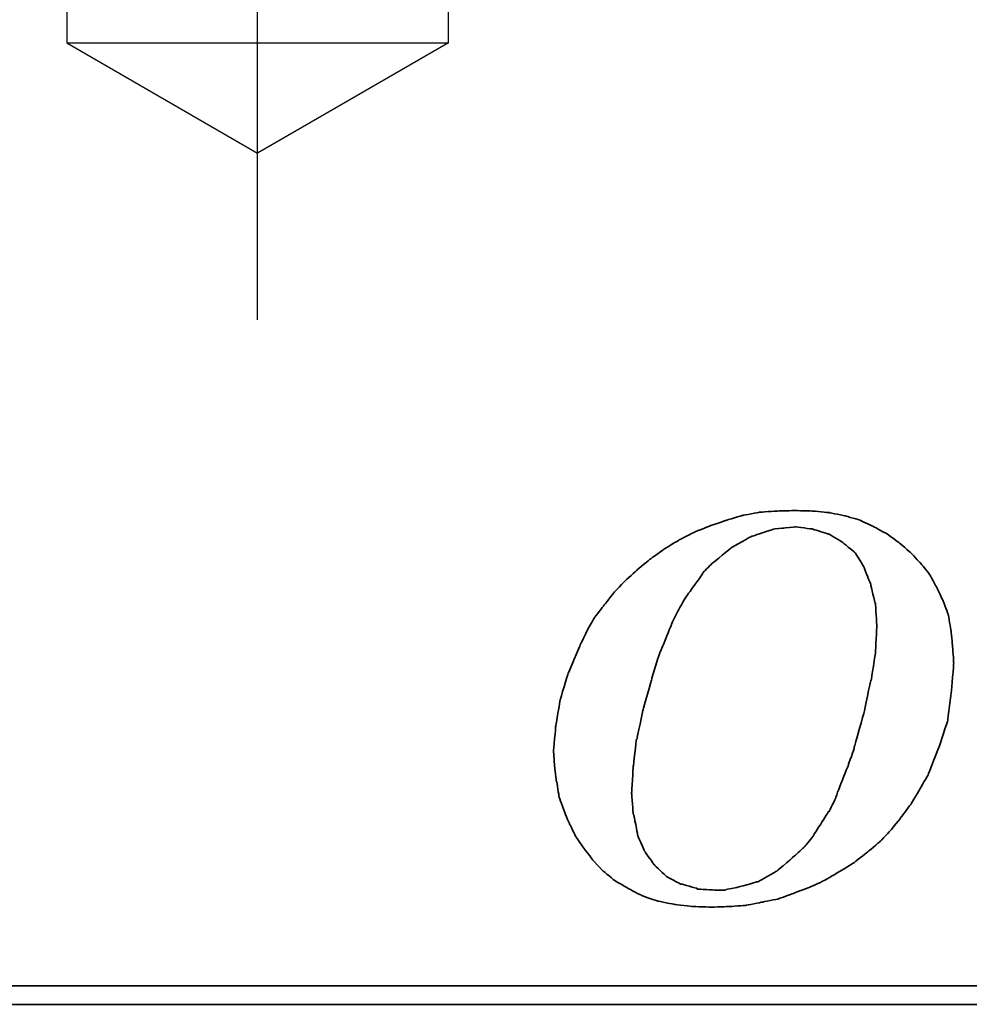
# Model space of a CAD drawing. Header units: millimetres. Extents: x -227 to 3135, y -1502 to 860.
# Tile 135 of 256: x 23 to 33, y -927 to -916. Entities that reach past the tile are written whole.
import ezdxf
from ezdxf.lldxf.tags import DXFTag

# ---------------------------------------------------------------- set-up
doc = ezdxf.new("R2010")
doc.units = ezdxf.units.MM
doc.layers.add('2', color=7, linetype='CONTINUOUS', true_color=0xffffff)
doc.layers.add('DIM', color=4, linetype='CONTINUOUS')
doc.layers.add('layer 1', color=7, linetype='CONTINUOUS')
tags = doc.linetypes.add('DASHED', pattern=[25.72, 12.86, -12.86]).pattern_tags.tags
tags[6:7] = [DXFTag(74, 4), DXFTag(75, 0), DXFTag(340, '0'), DXFTag(46, 0.0), DXFTag(50, 0.0), DXFTag(44, 0.0), DXFTag(45, 0.0)]
tags[4:5] = [DXFTag(74, 4), DXFTag(75, 0), DXFTag(340, '0'), DXFTag(46, 0.0), DXFTag(50, 0.0), DXFTag(44, 0.0), DXFTag(45, 0.0)]

# ---------------------------------------------------------------- blocks, each defined once
blk = doc.blocks.new('TBI MOTION logo(完整正式版)')
at = {"layer": 'layer 1', "color": 22, "lineweight": 35}
for points, knots in [([(-11.34375, -6.98375), (-11.34375, -6.98375), (-10.91375, -7.43875), (-10.91375, -7.43875), (-10.91375, -7.43875), (-10.91375, -7.43875), (-10.38625, -7.87125), (-10.38625, -7.87125), (-10.38625, -7.87125), (-10.38625, -7.87125), (-9.81125, -8.20375), (-9.81125, -8.20375), (-9.81125, -8.20375), (-9.81125, -8.20375), (-9.21125, -8.51875), (-9.21125, -8.51875), (-9.21125, -8.51875), (-9.21125, -8.51875), (-8.51625, -8.75875), (-8.51625, -8.75875), (-8.51625, -8.75875), (-8.51625, -8.75875), (-7.77125, -8.90375), (-7.77125, -8.90375), (-7.77125, -8.90375), (-7.77125, -8.90375), (-6.97875, -8.99875), (-6.97875, -8.99875), (-6.97875, -8.99875), (-6.97875, -8.99875), (-6.14125, -9.02375), (-6.14125, -9.02375), (-6.14125, -9.02375), (-6.14125, -9.02375), (-5.37125, -8.99875), (-5.37125, -8.99875), (-5.37125, -8.99875), (-5.37125, -8.99875), (-4.65375, -8.94875), (-4.65375, -8.94875), (-4.65375, -8.94875), (-4.65375, -8.94875), (-3.93375, -8.80625), (-3.93375, -8.80625), (-3.93375, -8.80625), (-3.93375, -8.80625), (-3.21375, -8.66375), (-3.21375, -8.66375), (-3.21375, -8.66375), (-3.21375, -8.66375), (-2.49375, -8.39875), (-2.49375, -8.39875), (-2.49375, -8.39875), (-2.49375, -8.39875), (-1.79875, -8.13375), (-1.79875, -8.13375), (-1.79875, -8.13375), (-1.79875, -8.13375), (-1.17375, -7.84375), (-1.17375, -7.84375), (-1.17375, -7.84375), (-1.17375, -7.84375), (-0.52375, -7.46375), (-0.52375, -7.46375), (-0.52375, -7.46375), (-0.52375, -7.46375), (0.10124, -7.07875), (0.10124, -7.07875), (0.10124, -7.07875), (0.10124, -7.07875), (0.67625, -6.62375), (0.67625, -6.62375), (0.67625, -6.62375), (0.67625, -6.62375), (1.24874, -6.14375), (1.24874, -6.14375), (1.24874, -6.14375), (1.24874, -6.14375), (1.72874, -5.64125), (1.72874, -5.64125), (1.72874, -5.64125), (1.72874, -5.64125), (2.18624, -5.06375), (2.18624, -5.06375), (2.18624, -5.06375), (2.18624, -5.06375), (2.61625, -4.48874), (2.61625, -4.48874), (2.61625, -4.48874), (2.61625, -4.48874), (3.00125, -3.83874), (3.00125, -3.83874), (3.00125, -3.83874), (3.00125, -3.83874), (3.36124, -3.21374), (3.36124, -3.21374), (3.36124, -3.21374), (3.36124, -3.21374), (3.84374, -1.99125), (3.84374, -1.99125), (3.84374, -1.99125), (3.84374, -1.99125), (4.22625, -0.81875), (4.22625, -0.81875), (4.22625, -0.81875), (4.22625, -0.81875), (4.39125, 0.45624), (4.39125, 0.45624), (4.39125, 0.45624), (4.39125, 0.45624), (4.48874, 1.70124), (4.48874, 1.70124), (4.48874, 1.70124), (4.48874, 1.70124), (4.43874, 2.44625), (4.43874, 2.44625), (4.43874, 2.44625), (4.43874, 2.44625), (4.36874, 3.14125), (4.36874, 3.14125), (4.36874, 3.14125), (4.36874, 3.14125), (4.25125, 3.81125), (4.25125, 3.81125), (4.25125, 3.81125), (4.25125, 3.81125), (4.03124, 4.41125), (4.03124, 4.41125), (4.03124, 4.41125), (4.03124, 4.41125), (3.74374, 5.01125), (3.74374, 5.01125), (3.74374, 5.01125), (3.74374, 5.01125), (3.43124, 5.58875), (3.43124, 5.58875), (3.43124, 5.58875), (3.43124, 5.58875), (3.02625, 6.09125), (3.02625, 6.09125), (3.02625, 6.09125), (3.02625, 6.09125), (2.59374, 6.54875), (2.59374, 6.54875), (2.59374, 6.54875), (2.59374, 6.54875), (2.09124, 6.98125), (2.09124, 6.98125), (2.09124, 6.98125), (2.09124, 6.98125), (1.56124, 7.36625), (1.56124, 7.36625), (1.56124, 7.36625), (1.56124, 7.36625), (0.98624, 7.67625), (0.98624, 7.67625), (0.98624, 7.67625), (0.98624, 7.67625), (0.38624, 7.96375), (0.38624, 7.96375), (0.38624, 7.96375), (0.38624, 7.96375), (-0.25875, 8.15625), (-0.25875, 8.15625), (-0.25875, 8.15625), (-0.25875, 8.15625), (-0.98125, 8.30125), (-0.98125, 8.30125), (-0.98125, 8.30125), (-0.98125, 8.30125), (-1.70124, 8.37125), (-1.70124, 8.37125), (-1.70124, 8.37125), (-1.70124, 8.37125), (-2.49375, 8.39624), (-2.49375, 8.39624), (-2.49375, 8.39624), (-2.49375, 8.39624), (-3.28625, 8.37125), (-3.28625, 8.37125), (-3.28625, 8.37125), (-3.28625, 8.37125), (-4.05125, 8.32125), (-4.05125, 8.32125), (-4.05125, 8.32125), (-4.05125, 8.32125), (-4.77375, 8.18125), (-4.77375, 8.18125), (-4.77375, 8.18125), (-4.77375, 8.18125), (-5.51625, 7.96375), (-5.51625, 7.96375), (-5.51625, 7.96375), (-5.51625, 7.96375), (-6.21125, 7.72625), (-6.21125, 7.72625), (-6.21125, 7.72625), (-6.21125, 7.72625), (-6.92875, 7.43625), (-6.92875, 7.43625), (-6.92875, 7.43625), (-6.92875, 7.43625), (-7.57875, 7.10125), (-7.57875, 7.10125), (-7.57875, 7.10125), (-7.57875, 7.10125), (-8.24875, 6.69125), (-8.24875, 6.69125), (-8.24875, 6.69125), (-8.24875, 6.69125), (-8.84875, 6.26125), (-8.84875, 6.26125), (-8.84875, 6.26125), (-8.84875, 6.26125), (-9.42625, 5.78125), (-9.42625, 5.78125), (-9.42625, 5.78125), (-9.42625, 5.78125), (-9.95375, 5.30125), (-9.95375, 5.30125), (-9.95375, 5.30125), (-9.95375, 5.30125), (-10.43375, 4.79624), (-10.43375, 4.79624), (-10.43375, 4.79624), (-10.43375, 4.79624), (-10.88875, 4.22125), (-10.88875, 4.22125), (-10.88875, 4.22125), (-10.88875, 4.22125), (-11.29875, 3.69375), (-11.29875, 3.69375), (-11.29875, 3.69375), (-11.29875, 3.69375), (-11.63375, 3.09125), (-11.63375, 3.09125), (-11.63375, 3.09125), (-11.63375, 3.09125), (-11.91875, 2.49625), (-11.91875, 2.49625), (-11.91875, 2.49625), (-11.91875, 2.49625), (-12.44875, 1.24625), (-12.44875, 1.24625), (-12.44875, 1.24625), (-12.44875, 1.24625), (-12.80875, 0.06874), (-12.80875, 0.06874), (-12.80875, 0.06874), (-12.80875, 0.06874), (-12.99875, -1.07875), (-12.99875, -1.07875), (-12.99875, -1.07875), (-12.99875, -1.07875), (-13.09375, -2.18375), (-13.09375, -2.18375), (-13.09375, -2.18375), (-13.09375, -2.18375), (-13.04875, -2.85375), (-13.04875, -2.85375), (-13.04875, -2.85375), (-13.04875, -2.85375), (-12.97375, -3.50375), (-12.97375, -3.50375), (-12.97375, -3.50375), (-12.97375, -3.50375), (-12.95375, -3.50375), (-12.95375, -3.50375), (-12.95375, -3.50375), (-12.95375, -3.50375), (-12.85375, -4.17375), (-12.85375, -4.17375), (-12.85375, -4.17375), (-12.85375, -4.17375), (-12.63875, -4.77624), (-12.63875, -4.77624), (-12.63875, -4.77624), (-12.63875, -4.77624), (-12.39875, -5.35125), (-12.39875, -5.35125), (-12.39875, -5.35125), (-12.39875, -5.35125), (-12.11375, -5.92875), (-12.11375, -5.92875), (-12.11375, -5.92875), (-12.11375, -5.92875), (-11.75375, -6.45375), (-11.75375, -6.45375), (-11.75375, -6.45375), (-11.75375, -6.45375), (-11.34375, -6.98375), (-11.34375, -6.98375)], [0, 0, 0, 0, 0.01369863, 0.01369863, 0.01369863, 0.01369864, 0.02739726, 0.02739726, 0.02739726, 0.02739727, 0.04109589, 0.04109589, 0.04109589, 0.0410959, 0.05479452, 0.05479452, 0.05479452, 0.05479453, 0.06849315, 0.06849315, 0.06849315, 0.06849316, 0.08219178, 0.08219178, 0.08219178, 0.08219179, 0.09589041, 0.09589041, 0.09589041, 0.09589042, 0.10958904, 0.10958904, 0.10958904, 0.10958905, 0.12328767, 0.12328767, 0.12328767, 0.12328768, 0.1369863, 0.1369863, 0.1369863, 0.13698631, 0.15068493, 0.15068493, 0.15068493, 0.15068494, 0.16438356, 0.16438356, 0.16438356, 0.16438357, 0.17808219, 0.17808219, 0.17808219, 0.1780822, 0.19178082, 0.19178082, 0.19178082, 0.19178083, 0.20547945, 0.20547945, 0.20547945, 0.20547946, 0.21917808, 0.21917808, 0.21917808, 0.21917809, 0.23287671, 0.23287671, 0.23287671, 0.23287672, 0.24657534, 0.24657534, 0.24657534, 0.24657535, 0.26027397, 0.26027397, 0.26027397, 0.26027398, 0.2739726, 0.2739726, 0.2739726, 0.27397261, 0.28767123, 0.28767123, 0.28767123, 0.28767124, 0.30136986, 0.30136986, 0.30136986, 0.30136987, 0.31506849, 0.31506849, 0.31506849, 0.3150685, 0.32876712, 0.32876712, 0.32876712, 0.32876713, 0.34246575, 0.34246575, 0.34246575, 0.34246576, 0.35616438, 0.35616438, 0.35616438, 0.35616439, 0.36986301, 0.36986301, 0.36986301, 0.36986302, 0.38356164, 0.38356164, 0.38356164, 0.38356165, 0.39726027, 0.39726027, 0.39726027, 0.39726028, 0.4109589, 0.4109589, 0.4109589, 0.41095891, 0.42465753, 0.42465753, 0.42465753, 0.42465754, 0.43835616, 0.43835616, 0.43835616, 0.43835617, 0.45205479, 0.45205479, 0.45205479, 0.4520548, 0.46575342, 0.46575342, 0.46575342, 0.46575343, 0.47945205, 0.47945205, 0.47945205, 0.47945206, 0.49315068, 0.49315068, 0.49315068, 0.49315069, 0.50684932, 0.50684932, 0.50684932, 0.50684933, 0.52054795, 0.52054795, 0.52054795, 0.52054796, 0.53424658, 0.53424658, 0.53424658, 0.53424659, 0.54794521, 0.54794521, 0.54794521, 0.54794522, 0.56164384, 0.56164384, 0.56164384, 0.56164385, 0.57534247, 0.57534247, 0.57534247, 0.57534248, 0.5890411, 0.5890411, 0.5890411, 0.58904111, 0.60273973, 0.60273973, 0.60273973, 0.60273974, 0.61643836, 0.61643836, 0.61643836, 0.61643837, 0.63013699, 0.63013699, 0.63013699, 0.630137, 0.64383562, 0.64383562, 0.64383562, 0.64383563, 0.65753425, 0.65753425, 0.65753425, 0.65753426, 0.67123288, 0.67123288, 0.67123288, 0.67123289, 0.68493151, 0.68493151, 0.68493151, 0.68493152, 0.69863014, 0.69863014, 0.69863014, 0.69863015, 0.71232877, 0.71232877, 0.71232877, 0.71232878, 0.7260274, 0.7260274, 0.7260274, 0.72602741, 0.73972603, 0.73972603, 0.73972603, 0.73972604, 0.75342466, 0.75342466, 0.75342466, 0.75342467, 0.76712329, 0.76712329, 0.76712329, 0.7671233, 0.78082192, 0.78082192, 0.78082192, 0.78082193, 0.79452055, 0.79452055, 0.79452055, 0.79452056, 0.80821918, 0.80821918, 0.80821918, 0.80821919, 0.82191781, 0.82191781, 0.82191781, 0.82191782, 0.83561644, 0.83561644, 0.83561644, 0.83561645, 0.84931507, 0.84931507, 0.84931507, 0.84931508, 0.8630137, 0.8630137, 0.8630137, 0.86301371, 0.87671233, 0.87671233, 0.87671233, 0.87671234, 0.89041096, 0.89041096, 0.89041096, 0.89041097, 0.90410959, 0.90410959, 0.90410959, 0.9041096, 0.91780822, 0.91780822, 0.91780822, 0.91780823, 0.93150685, 0.93150685, 0.93150685, 0.93150686, 0.94520548, 0.94520548, 0.94520548, 0.94520549, 0.95890411, 0.95890411, 0.95890411, 0.95890412, 0.97260274, 0.97260274, 0.97260274, 0.97260275, 0.98630137, 0.98630137, 0.98630137, 0.98630138, 1, 1, 1, 1]), ([(-8.77875, 1.03124), (-8.77875, 1.03124), (-8.51625, 1.89625), (-8.51625, 1.89625), (-8.51625, 1.89625), (-8.51625, 1.89625), (-8.20375, 2.66375), (-8.20375, 2.66375), (-8.20375, 2.66375), (-8.20375, 2.66375), (-7.91625, 3.38125), (-7.91625, 3.38125), (-7.91625, 3.38125), (-7.91625, 3.38125), (-7.91625, 3.40624), (-7.91625, 3.40624), (-7.91625, 3.40624), (-7.91625, 3.40624), (-7.57875, 4.07624), (-7.57875, 4.07624), (-7.57875, 4.07624), (-7.57875, 4.07624), (-7.24375, 4.65125), (-7.24375, 4.65125), (-7.24375, 4.65125), (-7.24375, 4.65125), (-7.21875, 4.65125), (-7.21875, 4.65125), (-7.21875, 4.65125), (-7.21875, 4.65125), (-7.21875, 4.67624), (-7.21875, 4.67624), (-7.21875, 4.67624), (-7.21875, 4.67624), (-6.83625, 5.20375), (-6.83625, 5.20375), (-6.83625, 5.20375), (-6.83625, 5.20375), (-6.49875, 5.68625), (-6.49875, 5.68625), (-6.49875, 5.68625), (-6.49875, 5.68625), (-6.49875, 5.70625), (-6.49875, 5.70625), (-6.49875, 5.70625), (-6.49875, 5.70625), (-6.11625, 6.09125), (-6.11625, 6.09125), (-6.11625, 6.09125), (-6.11625, 6.09125), (-6.09125, 6.09125), (-6.09125, 6.09125), (-6.09125, 6.09125), (-6.09125, 6.09125), (-5.27375, 6.76625), (-5.27375, 6.76625), (-5.27375, 6.76625), (-5.27375, 6.76625), (-5.24875, 6.76625), (-5.24875, 6.76625), (-5.24875, 6.76625), (-5.24875, 6.76625), (-5.24875, 6.78625), (-5.24875, 6.78625), (-5.24875, 6.78625), (-5.24875, 6.78625), (-4.38875, 7.26624), (-4.38875, 7.26624), (-4.38875, 7.26624), (-4.38875, 7.26624), (-4.36125, 7.26624), (-4.36125, 7.26624), (-4.36125, 7.26624), (-4.36125, 7.26624), (-3.93375, 7.41125), (-3.93375, 7.41125), (-3.93375, 7.41125), (-3.93375, 7.41125), (-3.47375, 7.55625), (-3.47375, 7.55625), (-3.47375, 7.55625), (-3.47375, 7.55625), (-3.45375, 7.55625), (-3.45375, 7.55625), (-3.45375, 7.55625), (-3.45375, 7.55625), (-3.42875, 7.58124), (-3.42875, 7.58124), (-3.42875, 7.58124), (-3.42875, 7.58124), (-2.97375, 7.62625), (-2.97375, 7.62625), (-2.97375, 7.62625), (-2.97375, 7.62625), (-2.49375, 7.67625), (-2.49375, 7.67625), (-2.49375, 7.67625), (-2.49375, 7.67625), (-2.46875, 7.67625), (-2.46875, 7.67625), (-2.46875, 7.67625), (-2.46875, 7.67625), (-1.70124, 7.58124), (-1.70124, 7.58124), (-1.70124, 7.58124), (-1.70124, 7.58124), (-1.67875, 7.55625), (-1.67875, 7.55625), (-1.67875, 7.55625), (-1.67875, 7.55625), (-1.65375, 7.55625), (-1.65375, 7.55625), (-1.65375, 7.55625), (-1.65375, 7.55625), (-1.03125, 7.36625), (-1.03125, 7.36625), (-1.03125, 7.36625), (-1.03125, 7.36625), (-1.00625, 7.36625), (-1.00625, 7.36625), (-1.00625, 7.36625), (-1.00625, 7.36625), (-0.43124, 7.02624), (-0.43124, 7.02624), (-0.43124, 7.02624), (-0.43124, 7.02624), (-0.40625, 7.00624), (-0.40625, 7.00624), (-0.40625, 7.00624), (-0.40625, 7.00624), (0.12124, 6.57124), (0.12124, 6.57124), (0.12124, 6.57124), (0.12124, 6.57124), (0.14624, 6.54875), (0.14624, 6.54875), (0.14624, 6.54875), (0.14624, 6.54875), (0.17124, 6.52375), (0.17124, 6.52375), (0.17124, 6.52375), (0.17124, 6.52375), (0.55625, 5.89875), (0.55625, 5.89875), (0.55625, 5.89875), (0.55625, 5.89875), (0.55625, 5.87625), (0.55625, 5.87625), (0.55625, 5.87625), (0.55625, 5.87625), (0.84124, 5.15625), (0.84124, 5.15625), (0.84124, 5.15625), (0.84124, 5.15625), (0.84124, 5.13125), (0.84124, 5.13125), (0.84124, 5.13125), (0.84124, 5.13125), (1.03624, 4.31875), (1.03624, 4.31875), (1.03624, 4.31875), (1.03624, 4.31875), (1.05624, 4.31875), (1.05624, 4.31875), (1.05624, 4.31875), (1.05624, 4.31875), (1.05624, 4.29125), (1.05624, 4.29125), (1.05624, 4.29125), (1.05624, 4.29125), (1.10625, 3.33125), (1.10625, 3.33125), (1.10625, 3.33125), (1.10625, 3.33125), (1.10625, 3.30875), (1.10625, 3.30875), (1.10625, 3.30875), (1.10625, 3.30875), (1.05624, 2.20624), (1.05624, 2.20624), (1.05624, 2.20624), (1.05624, 2.20624), (1.05624, 2.18124), (1.05624, 2.18124), (1.05624, 2.18124), (1.05624, 2.18124), (0.86624, 0.93624), (0.86624, 0.93624), (0.86624, 0.93624), (0.86624, 0.93624), (0.84124, 0.93624), (0.84124, 0.93624), (0.84124, 0.93624), (0.84124, 0.93624), (0.55625, -0.45874), (0.55625, -0.45874), (0.55625, -0.45874), (0.55625, -0.45874), (0.12124, -1.99125), (0.12124, -1.99125), (0.12124, -1.99125), (0.12124, -1.99125), (0.12124, -2.01874), (0.12124, -2.01874), (0.12124, -2.01874), (0.12124, -2.01874), (-0.13874, -2.78375), (-0.13874, -2.78375), (-0.13874, -2.78375), (-0.13874, -2.78375), (-0.43124, -3.50375), (-0.43124, -3.50375), (-0.43124, -3.50375), (-0.43124, -3.50375), (-0.69375, -4.19875), (-0.69375, -4.19875), (-0.69375, -4.19875), (-0.69375, -4.19875), (-0.69375, -4.22375), (-0.69375, -4.22375), (-0.69375, -4.22375), (-0.69375, -4.22375), (-0.98125, -4.82374), (-0.98125, -4.82374), (-0.98125, -4.82374), (-0.98125, -4.82374), (-1.00625, -4.82374), (-1.00625, -4.82374), (-1.00625, -4.82374), (-1.00625, -4.82374), (-1.33875, -5.35125), (-1.33875, -5.35125), (-1.33875, -5.35125), (-1.33875, -5.35125), (-1.67875, -5.87875), (-1.67875, -5.87875), (-1.67875, -5.87875), (-1.67875, -5.87875), (-1.67875, -5.90375), (-1.67875, -5.90375), (-1.67875, -5.90375), (-1.67875, -5.90375), (-2.05875, -6.35875), (-2.05875, -6.35875), (-2.05875, -6.35875), (-2.05875, -6.35875), (-2.08375, -6.38375), (-2.08375, -6.38375), (-2.08375, -6.38375), (-2.08375, -6.38375), (-2.46875, -6.74375), (-2.46875, -6.74375), (-2.46875, -6.74375), (-2.46875, -6.74375), (-3.25875, -7.41625), (-3.25875, -7.41625), (-3.25875, -7.41625), (-3.25875, -7.41625), (-3.28625, -7.43875), (-3.28625, -7.43875), (-3.28625, -7.43875), (-3.28625, -7.43875), (-4.12375, -7.91875), (-4.12375, -7.91875), (-4.12375, -7.91875), (-4.12375, -7.91875), (-4.14875, -7.91875), (-4.14875, -7.91875), (-4.14875, -7.91875), (-4.14875, -7.91875), (-4.17125, -7.91875), (-4.17125, -7.91875), (-4.17125, -7.91875), (-4.17125, -7.91875), (-5.03375, -8.15875), (-5.03375, -8.15875), (-5.03375, -8.15875), (-5.03375, -8.15875), (-5.51625, -8.25625), (-5.51625, -8.25625), (-5.51625, -8.25625), (-5.51625, -8.25625), (-5.54125, -8.27875), (-5.54125, -8.27875), (-5.54125, -8.27875), (-5.54125, -8.27875), (-5.56375, -8.27875), (-5.56375, -8.27875), (-5.56375, -8.27875), (-5.56375, -8.27875), (-5.99625, -8.27875), (-5.99625, -8.27875), (-5.99625, -8.27875), (-5.99625, -8.27875), (-6.76375, -8.23125), (-6.76375, -8.23125), (-6.76375, -8.23125), (-6.76375, -8.23125), (-6.78875, -8.23125), (-6.78875, -8.23125), (-6.78875, -8.23125), (-6.78875, -8.23125), (-6.78875, -8.20375), (-6.78875, -8.20375), (-6.78875, -8.20375), (-6.78875, -8.20375), (-7.45875, -8.01375), (-7.45875, -8.01375), (-7.45875, -8.01375), (-7.45875, -8.01375), (-7.48375, -8.01375), (-7.48375, -8.01375), (-7.48375, -8.01375), (-7.48375, -8.01375), (-7.50875, -8.01375), (-7.50875, -8.01375), (-7.50875, -8.01375), (-7.50875, -8.01375), (-8.13125, -7.67875), (-8.13125, -7.67875), (-8.13125, -7.67875), (-8.13125, -7.67875), (-8.15625, -7.65375), (-8.15625, -7.65375), (-8.15625, -7.65375), (-8.15625, -7.65375), (-8.65875, -7.17375), (-8.65875, -7.17375), (-8.65875, -7.17375), (-8.65875, -7.17375), (-8.68375, -7.14875), (-8.68375, -7.14875), (-8.68375, -7.14875), (-8.68375, -7.14875), (-9.08875, -6.57375), (-9.08875, -6.57375), (-9.08875, -6.57375), (-9.08875, -6.57375), (-9.11375, -6.54875), (-9.11375, -6.54875), (-9.11375, -6.54875), (-9.11375, -6.54875), (-9.11375, -6.52875), (-9.11375, -6.52875), (-9.11375, -6.52875), (-9.11375, -6.52875), (-9.40375, -5.85375), (-9.40375, -5.85375), (-9.40375, -5.85375), (-9.40375, -5.85375), (-9.40375, -5.82875), (-9.40375, -5.82875), (-9.40375, -5.82875), (-9.40375, -5.82875), (-9.56875, -4.96875), (-9.56875, -4.96875), (-9.56875, -4.96875), (-9.56875, -4.96875), (-9.59375, -4.94375), (-9.59375, -4.94375), (-9.59375, -4.94375), (-9.59375, -4.94375), (-9.66375, -4.03375), (-9.66375, -4.03375), (-9.66375, -4.03375), (-9.66375, -4.03375), (-9.66375, -4.00875), (-9.66375, -4.00875), (-9.66375, -4.00875), (-9.66375, -4.00875), (-9.59375, -2.85375), (-9.59375, -2.85375), (-9.59375, -2.85375), (-9.59375, -2.85375), (-9.45125, -1.65875), (-9.45125, -1.65875), (-9.45125, -1.65875), (-9.45125, -1.65875), (-9.42625, -1.63375), (-9.42625, -1.63375), (-9.42625, -1.63375), (-9.42625, -1.63375), (-9.16125, -0.33875), (-9.16125, -0.33875), (-9.16125, -0.33875), (-9.16125, -0.33875), (-8.77875, 1.00624), (-8.77875, 1.00624), (-8.77875, 1.00624), (-8.77875, 1.00624), (-8.77875, 1.03124), (-8.77875, 1.03124)], [0, 0, 0, 0, 0.01020408, 0.01020408, 0.01020408, 0.01020409, 0.02040816, 0.02040816, 0.02040816, 0.02040817, 0.03061224, 0.03061224, 0.03061224, 0.03061225, 0.04081633, 0.04081633, 0.04081633, 0.04081634, 0.05102041, 0.05102041, 0.05102041, 0.05102042, 0.06122449, 0.06122449, 0.06122449, 0.0612245, 0.07142857, 0.07142857, 0.07142857, 0.07142858, 0.08163265, 0.08163265, 0.08163265, 0.08163266, 0.09183673, 0.09183673, 0.09183673, 0.09183674, 0.10204082, 0.10204082, 0.10204082, 0.10204083, 0.1122449, 0.1122449, 0.1122449, 0.11224491, 0.12244898, 0.12244898, 0.12244898, 0.12244899, 0.13265306, 0.13265306, 0.13265306, 0.13265307, 0.14285714, 0.14285714, 0.14285714, 0.14285715, 0.15306122, 0.15306122, 0.15306122, 0.15306123, 0.16326531, 0.16326531, 0.16326531, 0.16326532, 0.17346939, 0.17346939, 0.17346939, 0.1734694, 0.18367347, 0.18367347, 0.18367347, 0.18367348, 0.19387755, 0.19387755, 0.19387755, 0.19387756, 0.20408163, 0.20408163, 0.20408163, 0.20408164, 0.21428571, 0.21428571, 0.21428571, 0.21428572, 0.2244898, 0.2244898, 0.2244898, 0.22448981, 0.23469388, 0.23469388, 0.23469388, 0.23469389, 0.24489796, 0.24489796, 0.24489796, 0.24489797, 0.25510204, 0.25510204, 0.25510204, 0.25510205, 0.26530612, 0.26530612, 0.26530612, 0.26530613, 0.2755102, 0.2755102, 0.2755102, 0.27551021, 0.28571429, 0.28571429, 0.28571429, 0.2857143, 0.29591837, 0.29591837, 0.29591837, 0.29591838, 0.30612245, 0.30612245, 0.30612245, 0.30612246, 0.31632653, 0.31632653, 0.31632653, 0.31632654, 0.32653061, 0.32653061, 0.32653061, 0.32653062, 0.33673469, 0.33673469, 0.33673469, 0.3367347, 0.34693878, 0.34693878, 0.34693878, 0.34693879, 0.35714286, 0.35714286, 0.35714286, 0.35714287, 0.36734694, 0.36734694, 0.36734694, 0.36734695, 0.37755102, 0.37755102, 0.37755102, 0.37755103, 0.3877551, 0.3877551, 0.3877551, 0.38775511, 0.39795918, 0.39795918, 0.39795918, 0.39795919, 0.40816327, 0.40816327, 0.40816327, 0.40816328, 0.41836735, 0.41836735, 0.41836735, 0.41836736, 0.42857143, 0.42857143, 0.42857143, 0.42857144, 0.43877551, 0.43877551, 0.43877551, 0.43877552, 0.44897959, 0.44897959, 0.44897959, 0.4489796, 0.45918367, 0.45918367, 0.45918367, 0.45918368, 0.46938776, 0.46938776, 0.46938776, 0.46938777, 0.47959184, 0.47959184, 0.47959184, 0.47959185, 0.48979592, 0.48979592, 0.48979592, 0.48979593, 0.5, 0.5, 0.5, 0.50000001, 0.51020408, 0.51020408, 0.51020408, 0.51020409, 0.52040816, 0.52040816, 0.52040816, 0.52040817, 0.53061224, 0.53061224, 0.53061224, 0.53061225, 0.54081633, 0.54081633, 0.54081633, 0.54081634, 0.55102041, 0.55102041, 0.55102041, 0.55102042, 0.56122449, 0.56122449, 0.56122449, 0.5612245, 0.57142857, 0.57142857, 0.57142857, 0.57142858, 0.58163265, 0.58163265, 0.58163265, 0.58163266, 0.59183673, 0.59183673, 0.59183673, 0.59183674, 0.60204082, 0.60204082, 0.60204082, 0.60204083, 0.6122449, 0.6122449, 0.6122449, 0.61224491, 0.62244898, 0.62244898, 0.62244898, 0.62244899, 0.63265306, 0.63265306, 0.63265306, 0.63265307, 0.64285714, 0.64285714, 0.64285714, 0.64285715, 0.65306122, 0.65306122, 0.65306122, 0.65306123, 0.66326531, 0.66326531, 0.66326531, 0.66326532, 0.67346939, 0.67346939, 0.67346939, 0.6734694, 0.68367347, 0.68367347, 0.68367347, 0.68367348, 0.69387755, 0.69387755, 0.69387755, 0.69387756, 0.70408163, 0.70408163, 0.70408163, 0.70408164, 0.71428571, 0.71428571, 0.71428571, 0.71428572, 0.7244898, 0.7244898, 0.7244898, 0.72448981, 0.73469388, 0.73469388, 0.73469388, 0.73469389, 0.74489796, 0.74489796, 0.74489796, 0.74489797, 0.75510204, 0.75510204, 0.75510204, 0.75510205, 0.76530612, 0.76530612, 0.76530612, 0.76530613, 0.7755102, 0.7755102, 0.7755102, 0.77551021, 0.78571429, 0.78571429, 0.78571429, 0.7857143, 0.79591837, 0.79591837, 0.79591837, 0.79591838, 0.80612245, 0.80612245, 0.80612245, 0.80612246, 0.81632653, 0.81632653, 0.81632653, 0.81632654, 0.82653061, 0.82653061, 0.82653061, 0.82653062, 0.83673469, 0.83673469, 0.83673469, 0.8367347, 0.84693878, 0.84693878, 0.84693878, 0.84693879, 0.85714286, 0.85714286, 0.85714286, 0.85714287, 0.86734694, 0.86734694, 0.86734694, 0.86734695, 0.87755102, 0.87755102, 0.87755102, 0.87755103, 0.8877551, 0.8877551, 0.8877551, 0.88775511, 0.89795918, 0.89795918, 0.89795918, 0.89795919, 0.90816327, 0.90816327, 0.90816327, 0.90816328, 0.91836735, 0.91836735, 0.91836735, 0.91836736, 0.92857143, 0.92857143, 0.92857143, 0.92857144, 0.93877551, 0.93877551, 0.93877551, 0.93877552, 0.94897959, 0.94897959, 0.94897959, 0.9489796, 0.95918367, 0.95918367, 0.95918367, 0.95918368, 0.96938776, 0.96938776, 0.96938776, 0.96938777, 0.97959184, 0.97959184, 0.97959184, 0.97959185, 0.98979592, 0.98979592, 0.98979592, 0.98979593, 1, 1, 1, 1]), ([(75.90875, -9.47875), (75.90875, -9.47875), (75.90875, -12.28625), (75.90875, -12.28625), (75.90875, -12.28625), (75.90875, -12.28625), (75.90875, -12.47875), (75.90875, -12.47875), (75.90875, -12.47875), (75.90875, -12.47875), (75.71625, -12.47875), (75.71625, -12.47875), (75.71625, -12.47875), (75.71625, -12.47875), (-88.32875, -12.47875), (-88.32875, -12.47875), (-88.32875, -12.47875), (-88.32875, -12.47875), (-88.32875, -13.29375), (-88.32875, -13.29375), (-88.32875, -13.29375), (-88.32875, -13.29375), (82.89125, -13.29375), (82.89125, -13.29375), (82.89125, -13.29375), (82.89125, -13.29375), (75.90875, -9.47875), (75.90875, -9.47875)], [0, 0, 0, 0, 0.14285714, 0.14285714, 0.14285714, 0.14285715, 0.28571429, 0.28571429, 0.28571429, 0.2857143, 0.42857143, 0.42857143, 0.42857143, 0.42857144, 0.57142857, 0.57142857, 0.57142857, 0.57142858, 0.71428571, 0.71428571, 0.71428571, 0.71428572, 0.85714286, 0.85714286, 0.85714286, 0.85714287, 1, 1, 1, 1])]:
    blk.add_open_spline(points, degree=3, knots=knots, dxfattribs=at)

msp = doc.modelspace()

# ---------------------------------------------------------------- linework, layer by layer
at = {"layer": '2'}
msp.add_line((25.443, -919.749), (25.443, -903.749), dxfattribs=at)
at = {"layer": '2', "linetype": 'DASHED', "ltscale": 0.1}
for p, q in [((23.375, -906.749), (23.375, -916.749)), ((27.51, -916.749), (27.51, -906.749)), ((23.375, -916.749), (27.51, -916.749)), ((23.375, -916.749), (25.443, -917.943)), ((27.51, -916.749), (25.443, -917.943))]:
    msp.add_line(p, q, dxfattribs=at)

# ---------------------------------------------------------------- block references
at = {"layer": 'DIM', "color": 7, "xscale": 0.246592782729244, "yscale": 0.246592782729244, "zscale": 0.246592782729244}
msp.add_blockref('TBI MOTION logo(完整正式版)', (31.879, -923.885), dxfattribs=at)

doc.saveas('drawing.dxf')
